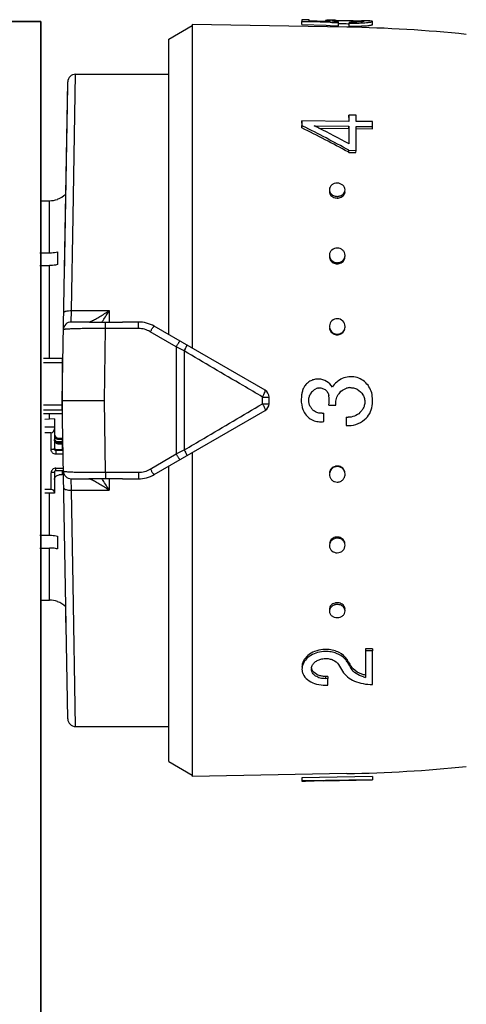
# Model space of a CAD drawing. Header units: millimetres. Extents: x 60394 to 199354, y 20895 to 166073.
# Tile 237 of 256: x 138455 to 138484, y 24418 to 24480. Entities that reach past the tile are written whole.
import ezdxf

# ---------------------------------------------------------------- set-up
doc = ezdxf.new("R2010")
doc.units = ezdxf.units.MM
doc.layers.add('UT_ZAŘÍZENÍ - OT', color=3, linetype='Continuous', lineweight=35)

msp = doc.modelspace()

# ---------------------------------------------------------------- linework, layer by layer
at = {"color": 0, "linetype": 'Continuous'}
for p, q in [((138466.4, 24479.986), (138466.4, 24459.341)), ((138476.268, 24479.813), (138466.4, 24479.986)), ((138473.401, 24479.987), (138473.404, 24480.186)), ((138473.401, 24479.987), (138474.95, 24479.933)), ((138473.404, 24480.291), (138473.404, 24480.186)), ((138473.854, 24480.283), (138473.404, 24480.291)), ((138473.404, 24480.186), (138473.852, 24480.171)), ((138473.852, 24480.171), (138473.92, 24480.168)), ((138473.854, 24480.215), (138473.854, 24480.283)), ((138474.913, 24480.181), (138473.854, 24480.215)), ((138473.92, 24480.168), (138475.211, 24480.123)), ((138474.904, 24480.235), (138474.903, 24480.182)), ((138475.216, 24480.172), (138474.913, 24480.181)), ((138474.95, 24479.933), (138475.208, 24479.924)), ((138475.067, 24480.176), (138475.067, 24480.191)), ((138475.211, 24480.123), (138475.298, 24480.12)), ((138475.298, 24480.12), (138475.728, 24480.104)), ((138475.504, 24480.177), (138475.505, 24480.241)), ((138475.724, 24479.905), (138475.728, 24480.104)), ((138475.726, 24480.044), (138475.757, 24480.044)), ((138475.728, 24480.104), (138475.728, 24480.157)), ((138476.337, 24480.037), (138476.412, 24480.036)), ((138476.338, 24480.237), (138476.46, 24480.235)), ((138476.41, 24479.876), (138476.414, 24480.075)), ((138476.414, 24480.138), (138476.414, 24480.075)), ((138477.252, 24480.224), (138477.24, 24480.224)), ((138477.251, 24480.164), (138477.252, 24480.21)), ((138477.267, 24480.223), (138477.252, 24480.224)), ((138477.9, 24479.977), (138477.903, 24480.177)), ((138464.9, 24479.046), (138466.4, 24479.912)), ((138475.208, 24479.924), (138475.724, 24479.905)), ((138464.9, 24460.207), (138464.9, 24479.046)), ((138458.8, 24467.748), (138458.954, 24476.812)), ((138458.954, 24476.812), (138464.9, 24476.812)), ((138458.1, 24456.012), (138458.454, 24476.321)), ((138458.238, 24463.946), (138458.45, 24476.071)), ((138473.401, 24473.699), (138473.404, 24473.846)), ((138473.404, 24473.846), (138473.404, 24473.534)), ((138476.404, 24473.807), (138473.404, 24473.846)), ((138476.4, 24474.062), (138476.404, 24474.213)), ((138476.404, 24474.213), (138476.404, 24473.807)), ((138476.854, 24474.207), (138476.404, 24474.213)), ((138476.854, 24473.801), (138476.854, 24474.207)), ((138477.903, 24473.788), (138476.854, 24473.801)), ((138477.903, 24473.477), (138477.903, 24473.788)), ((138473.401, 24473.39), (138473.404, 24473.534)), ((138473.404, 24473.534), (138473.459, 24473.506)), ((138474.189, 24473.524), (138476.404, 24473.496)), ((138474.245, 24473.496), (138474.189, 24473.524)), ((138474.483, 24473.376), (138476.4, 24473.352)), ((138476.4, 24473.352), (138476.404, 24473.496)), ((138476.4, 24473.352), (138476.4, 24472.494)), ((138476.404, 24473.496), (138476.404, 24472.377)), ((138476.85, 24473.346), (138477.9, 24473.333)), ((138476.854, 24471.958), (138476.854, 24473.49)), ((138476.854, 24473.49), (138477.903, 24473.477)), ((138477.9, 24473.333), (138477.903, 24473.477)), ((138476.348, 24471.86), (138476.4, 24471.832)), ((138476.4, 24471.832), (138476.404, 24471.963)), ((138476.4, 24471.832), (138476.85, 24471.827)), ((138476.404, 24471.963), (138476.854, 24471.958)), ((138476.85, 24471.827), (138476.854, 24471.958)), ((138456.73, 24468.749), (138457.3, 24468.749)), ((138457.3, 24465.425), (138457.3, 24468.749)), ((138457.8, 24468.848), (138457.8, 24468.835)), ((138458.697, 24461.737), (138458.8, 24467.748)), ((138456.682, 24465.425), (138457.3, 24465.425)), ((138457.8, 24465.486), (138457.8, 24464.672)), ((138456.675, 24464.612), (138457.3, 24464.612)), ((138457.3, 24458.686), (138457.3, 24464.612)), ((138458.679, 24461.012), (138458.697, 24461.737)), ((138458.697, 24461.737), (138461.1, 24461.737)), ((138461.1, 24461.737), (138461.1, 24461.003)), ((138459.836, 24461.012), (138458.679, 24461.012)), ((138460.8, 24456.012), (138460.872, 24460.597)), ((138460.872, 24460.597), (138460.872, 24461.004)), ((138462.97, 24460.597), (138460.872, 24460.597)), ((138462.97, 24461.012), (138461.943, 24461.012)), ((138462.97, 24460.597), (138462.97, 24461.012)), ((138471.05, 24456.656), (138463.97, 24460.744)), ((138465.366, 24459.424), (138463.72, 24460.392)), ((138465.366, 24459.424), (138465.366, 24452.6)), ((138458.1, 24458.686), (138456.9, 24458.686)), ((138458.1, 24458.686), (138458.1, 24455.164)), ((138465.887, 24459.168), (138465.887, 24452.856)), ((138458.1, 24458.402), (138456.9, 24458.402)), ((138470.887, 24455.796), (138470.887, 24456.227)), ((138471.3, 24455.8), (138471.3, 24456.223)), ((138458.1, 24455.706), (138456.9, 24455.706)), ((138458.454, 24435.703), (138458.1, 24456.012)), ((138458.1, 24456.012), (138460.8, 24456.012)), ((138460.872, 24451.427), (138460.8, 24456.012)), ((138475.114, 24455.709), (138475.564, 24455.709)), ((138458.1, 24455.391), (138456.9, 24455.391)), ((138458.1, 24455.164), (138456.9, 24455.164)), ((138457.6, 24454.837), (138457, 24454.804)), ((138457.3, 24454.821), (138457.3, 24455.164)), ((138457.6, 24454.837), (138457.6, 24452.914)), ((138463.97, 24451.28), (138471.05, 24455.367)), ((138474.794, 24454.668), (138474.794, 24455.203)), ((138476.224, 24454.94), (138476.224, 24454.406)), ((138457.6, 24454.306), (138457, 24454.306)), ((138457.4, 24453.954), (138457, 24453.954)), ((138457.4, 24452.875), (138457.4, 24453.954)), ((138457.9, 24453.608), (138457.9, 24453.51)), ((138457.9, 24453.608), (138458.1, 24453.608)), ((138458.1, 24453.608), (138458.1, 24453.363)), ((138458.146, 24453.397), (138458.14, 24453.72)), ((138458.146, 24453.363), (138457.737, 24453.363)), ((138458.1, 24453.51), (138457.9, 24453.51)), ((138457.9, 24453.315), (138457.9, 24453.218)), ((138457.9, 24453.315), (138458.1, 24453.315)), ((138458.1, 24453.218), (138457.9, 24453.218)), ((138458.098, 24453.394), (138458.146, 24453.397)), ((138458.1, 24453.315), (138458.1, 24452.874)), ((138458.1, 24453.168), (138458.15, 24453.168)), ((138458.1, 24452.972), (138458.153, 24452.972)), ((138457.7, 24452.874), (138457.7, 24452.581)), ((138457.7, 24452.874), (138458.1, 24452.874)), ((138458.156, 24452.816), (138457.7, 24452.816)), ((138458.16, 24452.581), (138457.7, 24452.581)), ((138463.72, 24451.631), (138465.366, 24452.6)), ((138466.4, 24452.683), (138466.4, 24432.038)), ((138457.7, 24451.537), (138457.7, 24451.698)), ((138457.7, 24451.698), (138458.175, 24451.698)), ((138464.9, 24432.978), (138464.9, 24451.817)), ((138457.4, 24450.325), (138457.4, 24451.404)), ((138457.6, 24451.443), (138457.6, 24450.089)), ((138457.7, 24451.537), (138458.178, 24451.537)), ((138458.1, 24451.256), (138457.9, 24451.256)), ((138458.1, 24451.537), (138458.1, 24451.256)), ((138460.872, 24451.427), (138462.97, 24451.427)), ((138460.872, 24451.427), (138460.872, 24451.019)), ((138462.97, 24451.427), (138462.97, 24451.012)), ((138458.679, 24451.012), (138459.836, 24451.012)), ((138458.697, 24450.287), (138458.679, 24451.012)), ((138461.1, 24451.021), (138461.1, 24450.287)), ((138461.943, 24451.012), (138462.97, 24451.012)), ((138457.4, 24450.325), (138457, 24450.325)), ((138457.6, 24450.089), (138457, 24450.089)), ((138457.3, 24447.412), (138457.3, 24450.089)), ((138458.697, 24450.287), (138461.1, 24450.287)), ((138458.8, 24444.276), (138458.697, 24450.287)), ((138456.675, 24447.412), (138457.3, 24447.412)), ((138457.8, 24447.351), (138457.8, 24446.538)), ((138456.682, 24446.599), (138457.3, 24446.599)), ((138457.3, 24443.275), (138457.3, 24446.599)), ((138458.954, 24435.212), (138458.8, 24444.276)), ((138456.73, 24443.275), (138457.3, 24443.275)), ((138457.8, 24443.189), (138457.8, 24443.176)), ((138458.355, 24441.397), (138458.34, 24442.259)), ((138477.9, 24440.171), (138477.45, 24440.166)), ((138477.45, 24440.166), (138477.453, 24440.034)), ((138477.903, 24440.04), (138477.453, 24440.034)), ((138477.453, 24440.034), (138477.453, 24438.346)), ((138477.9, 24440.171), (138477.903, 24440.04)), ((138477.903, 24437.897), (138477.903, 24440.04)), ((138476.278, 24439.482), (138476.281, 24439.344)), ((138476.306, 24439.435), (138476.278, 24439.482)), ((138476.423, 24439.106), (138476.395, 24439.154)), ((138476.533, 24439.059), (138476.537, 24438.918)), ((138475.05, 24438.414), (138474.9, 24438.412)), ((138474.9, 24438.412), (138474.904, 24438.266)), ((138475.054, 24438.268), (138474.904, 24438.266)), ((138474.904, 24437.858), (138475.054, 24437.86)), ((138475.05, 24438.414), (138475.054, 24438.268)), ((138475.054, 24437.86), (138475.054, 24438.268)), ((138458.954, 24435.212), (138464.9, 24435.212)), ((138464.9, 24432.978), (138466.4, 24432.112)), ((138476.268, 24432.21), (138466.4, 24432.038)), ((138477.9, 24432.026), (138473.401, 24431.947)), ((138473.401, 24431.947), (138473.404, 24431.748)), ((138473.401, 24431.937), (138473.404, 24431.737)), ((138477.903, 24431.826), (138473.404, 24431.748)), ((138473.404, 24431.748), (138473.404, 24431.737)), ((138474.754, 24431.756), (138474.191, 24431.746)), ((138474.754, 24431.76), (138477.903, 24431.814)), ((138474.754, 24431.756), (138474.754, 24431.76)), ((138477.9, 24432.026), (138477.903, 24431.826)), ((138477.903, 24431.814), (138477.903, 24431.826))]:
    msp.add_line(p, q, dxfattribs=at)
for centre, radius, start, end in [((138475.179, 24467.031), 13.227, 89.44109, 89.86889), ((138475.079, 24457.235), 23.023, 89.16114, 89.43014), ((138474.794, 24438.134), 42.126, 88.99668, 89.15368), ((138475.655, 24474.963), 5.28, 90.80201, 91.62553), ((138476.091, 24485.523), 5.379, 264.4209, 265.22986), ((138476.177, 24486.565), 6.424, 265.23782, 265.99348), ((138476.588, 24490.166), 10.03, 269.00618, 269.62329), ((138476.631, 24492.617), 12.544, 269.00858, 269.7243), ((138476.712, 24489.907), 9.833, 272.60404, 273.36824), ((138477.051, 24477.659), 2.559, 85.77165, 86.54128), ((138477.107, 24478.428), 1.789, 85.3674, 85.74663), ((138476.636, 24444.489), 35.74, 88.78449, 88.98762), ((138476.785, 24488.653), 8.577, 273.37423, 274.17442), ((138474.697, 24389.827), 90, 84.13647, 89), ((138476.711, 24489.775), 9.899, 272.58441, 273.34327), ((138476.784, 24488.504), 8.626, 273.34927, 274.14414), ((138458.954, 24476.312), 0.5, 89.99995, 178.99727), ((138426.379, 24379.195), 105.279, 61.6647, 63.47201), ((138426.115, 24379.572), 105.191, 61.44046, 63.25103), ((138429.483, 24384.596), 99.533, 63.12099, 63.27442), ((138426.571, 24378.909), 105.923, 61.93543, 63.10673), ((138475.48, 24469.341), 0.33, 178.19656, 179.9988), ((138475.811, 24469.332), 0.34, 350.77007, 358.16143), ((138457.298, 24470.258), 1.509, 270.07058, 289.41996), ((138457.3, 24470.262), 1.5, 289.47122, 313.35083), ((138475.656, 24469.499), 0.582, 256.38385, 269.38767), ((138475.66, 24469.601), 0.577, 256.34526, 269.38585), ((138475.655, 24469.489), 0.572, 269.48444, 276.21503), ((138475.659, 24469.591), 0.567, 269.48461, 276.23097), ((138475.654, 24469.499), 0.583, 276.20438, 282.56154), ((138475.658, 24469.602), 0.578, 276.22081, 282.59954), ((138475.567, 24465.192), 0.417, 180.04404, 188.31485), ((138475.739, 24465.261), 0.415, 357.37319, 359.99637), ((138475.653, 24465.242), 0.519, 269.66461, 277.08605), ((138475.657, 24465.311), 0.515, 269.66483, 277.10359), ((138475.652, 24465.257), 0.533, 277.07982, 284.05154), ((138475.655, 24465.325), 0.529, 277.09797, 284.09301), ((138440.317, 24474.259), 24.264, 327.18528, 328.93017), ((138444.274, 24471.714), 19.559, 326.80865, 327.16862), ((138458.679, 24460.512), 0.5, 90.00005, 179.0027), ((138462.97, 24459.012), 2, 60, 90), ((138462.969, 24459.118), 1.479, 59.48742, 89.9707), ((138475.683, 24460.727), 0.471, 354.81541, 359.98513), ((138475.651, 24460.689), 0.492, 269.85712, 277.68641), ((138475.655, 24460.72), 0.488, 269.85737, 277.70488), ((138475.649, 24460.706), 0.509, 277.6834, 285.011), ((138475.653, 24460.737), 0.505, 277.70254, 285.05443), ((138357.804, 24240.051), 244.324, 63.74449, 63.88063), ((138458.199, 24457.856), 0.0994, 180.01969, 226.40783), ((138458.2, 24457.868), 0.301, 250.55744, 255.99011), ((138474.443, 24456.32), 1.054, 158.33184, 164.78857), ((138474.46, 24456.313), 1.073, 152.15714, 158.3337), ((138474.464, 24456.311), 1.078, 145.97035, 152.15939), ((138474.543, 24456.241), 0.569, 108.74479, 116.15952), ((138474.545, 24456.234), 0.576, 101.60275, 108.74682), ((138476.517, 24455.9), 0.927, 100.78373, 106.92072), ((138476.507, 24455.949), 0.878, 93.89514, 100.73786), ((138458.2, 24456.24), 0.3, 107.64647, 109.44599), ((138470.8, 24456.223), 0.5, 0, 60), ((138475.355, 24456.073), 1.999, 164.80798, 168.16539), ((138474.661, 24456.01), 0.828, 140.87074, 150.30871), ((138474.667, 24456.005), 0.836, 130.17155, 140.86954), ((138472.817, 24456.012), 2.316, 352.48051, 7.18318), ((138476.526, 24455.858), 0.97, 138.95573, 147.53873), ((138476.521, 24455.862), 0.963, 129.98808, 138.92429), ((138475.242, 24456.012), 2.661, 352.61699, 5.79637), ((138470.8, 24455.8), 0.5, 300, 0), ((138474.563, 24455.849), 1.181, 194.6023, 200.52709), ((138474.672, 24456.02), 0.841, 211.88911, 219.07605), ((138474.664, 24456.013), 0.831, 219.0533, 232.02888), ((138474.609, 24455.867), 1.23, 200.54074, 209.44738), ((138474.623, 24455.874), 1.247, 209.4292, 211.63674), ((138474.652, 24455.975), 0.785, 273.22437, 280.43844), ((138476.342, 24456.038), 1.104, 263.8642, 270.12595), ((138476.342, 24456.055), 1.119, 312.77559, 319.01429), ((138476.513, 24455.906), 0.893, 319.04698, 325.88598), ((138476.341, 24456.046), 1.644, 265.8993, 310.20577), ((138457.89, 24453.805), 0.29, 180.04441, 214.05404), ((138357.804, 24671.973), 244.324, 296.11937, 296.25551), ((138475.654, 24451.316), 0.51, 98.02694, 105.33939), ((138475.658, 24451.285), 0.507, 98.04608, 105.38273), ((138475.652, 24451.334), 0.493, 90.20682, 98.03026), ((138475.655, 24451.303), 0.489, 90.20709, 98.04874), ((138457.688, 24451.443), 0.0882, 171.33922, 179.96309), ((138458.679, 24451.512), 0.5, 181, 270), ((138462.969, 24452.905), 1.479, 270.02931, 300.51257), ((138462.97, 24453.012), 2, 270, 300), ((138475.634, 24451.294), 0.481, 185.08469, 187.79003), ((138443.931, 24440.087), 19.968, 32.83509, 33.1877), ((138440.395, 24437.814), 24.171, 31.0665, 32.81806), ((138475.656, 24446.763), 0.537, 97.79544, 104.73665), ((138475.654, 24446.78), 0.52, 90.39229, 97.80224), ((138475.66, 24446.695), 0.533, 97.81357, 104.77792), ((138475.657, 24446.712), 0.516, 90.39253, 97.81976), ((138457.298, 24441.765), 1.509, 70.58004, 89.92942), ((138457.3, 24441.762), 1.5, 46.64917, 70.52878), ((138475.658, 24442.519), 0.588, 97.26681, 103.58577), ((138475.661, 24442.416), 0.584, 97.28322, 103.6235), ((138475.656, 24442.533), 0.574, 90.56165, 97.27806), ((138475.659, 24442.431), 0.569, 90.56184, 97.29397), ((138475.656, 24442.544), 0.563, 89.57233, 90.53635), ((138475.658, 24442.426), 0.574, 77.3795, 90.47236), ((138475.655, 24442.528), 0.579, 77.42334, 89.52385), ((138475.48, 24442.682), 0.33, 180.0012, 181.80344), ((138475.811, 24442.692), 0.34, 1.83857, 9.22993), ((138474.923, 24438.156), 1.981, 90.6662, 95.25488), ((138474.923, 24438.188), 1.949, 86.31776, 90.65223), ((138514.208, 24462.127), 44.808, 210.82705, 211.4577), ((138475.318, 24438.757), 1.129, 37.30427, 43.3274), ((138475.413, 24438.83), 1.009, 30.66525, 37.31087), ((138516.676, 24463.231), 46.929, 210.59685, 210.86768), ((138515.827, 24463.063), 46.046, 210.8741, 211.14789), ((138514.475, 24462.246), 44.466, 211.14786, 211.42912), ((138474.462, 24438.888), 0.458, 173.03308, 181.39547), ((138514.953, 24462.2), 44.921, 210.9365, 211.21663), ((138477.323, 24439.544), 0.927, 211.49104, 218.28511), ((138477.402, 24439.606), 1.027, 218.28539, 224.50117), ((138477.838, 24440.216), 1.908, 254.23814, 258.37107), ((138458.954, 24435.712), 0.5, 181, 270), ((138474.697, 24522.197), 90, 271, 275.86353)]:
    msp.add_arc(centre, radius, start, end, dxfattribs=at)
for centre, major_axis, ratio, start_param, end_param in [((138457.4, 24454.189), (0, -0.235), 0.85043, 0, 1.570796), ((138457.4, 24450.168), (-0.2, 0), 0.785695, 3.141593, 4.712389)]:
    msp.add_ellipse(centre, major_axis=major_axis, ratio=ratio, start_param=start_param, end_param=end_param, dxfattribs=at)
for points, knots in [([(138474.954, 24480.249), (138474.941, 24480.248), (138474.925, 24480.246), (138474.908, 24480.241), (138474.904, 24480.237), (138474.904, 24480.235)], [0, 0, 0, 0, 0.708486, 0.898996, 1, 1, 1, 1]), ([(138474.904, 24480.235), (138474.904, 24480.23), (138474.922, 24480.222), (138474.95, 24480.213), (138475.003, 24480.202), (138475.043, 24480.195), (138475.067, 24480.191)], [0, 0, 0, 0, 0.080473, 0.272652, 0.58028, 1, 1, 1, 1]), ([(138475.053, 24480.256), (138475.043, 24480.256), (138475.01, 24480.254), (138474.977, 24480.252), (138474.954, 24480.249)], [0, 0, 0, 0, 0.312325, 1, 1, 1, 1]), ([(138475.21, 24480.258), (138475.195, 24480.258), (138475.143, 24480.258), (138475.091, 24480.257), (138475.053, 24480.256)], [0, 0, 0, 0, 0.28218, 1, 1, 1, 1]), ([(138475.067, 24480.191), (138475.078, 24480.19), (138475.127, 24480.182), (138475.177, 24480.176), (138475.216, 24480.172)], [0, 0, 0, 0, 0.219199, 1, 1, 1, 1]), ([(138475.568, 24480.17), (138475.53, 24480.174), (138475.464, 24480.181), (138475.388, 24480.192), (138475.343, 24480.201), (138475.321, 24480.207), (138475.308, 24480.212), (138475.301, 24480.217), (138475.302, 24480.219)], [0, 0, 0, 0, 0.416564, 0.727805, 0.840468, 0.923103, 0.975235, 1, 1, 1, 1]), ([(138475.302, 24480.219), (138475.302, 24480.222), (138475.312, 24480.227), (138475.319, 24480.228), (138475.325, 24480.229)], [0, 0, 0, 0, 0.306489, 1, 1, 1, 1]), ([(138475.325, 24480.229), (138475.33, 24480.23), (138475.352, 24480.233), (138475.375, 24480.235), (138475.394, 24480.236)], [0, 0, 0, 0, 0.191517, 1, 1, 1, 1]), ([(138475.394, 24480.236), (138475.402, 24480.237), (138475.439, 24480.239), (138475.476, 24480.24), (138475.505, 24480.241)], [0, 0, 0, 0, 0.216654, 1, 1, 1, 1]), ([(138475.581, 24480.242), (138475.594, 24480.243), (138475.654, 24480.243), (138475.713, 24480.243), (138475.759, 24480.243)], [0, 0, 0, 0, 0.229978, 1, 1, 1, 1]), ([(138475.757, 24480.044), (138475.801, 24480.043), (138475.995, 24480.043), (138476.188, 24480.04), (138476.337, 24480.037)], [0, 0, 0, 0, 0.228577, 1, 1, 1, 1]), ([(138475.759, 24480.243), (138475.803, 24480.243), (138475.996, 24480.243), (138476.189, 24480.24), (138476.338, 24480.237)], [0, 0, 0, 0, 0.228486, 1, 1, 1, 1]), ([(138476.46, 24480.235), (138476.599, 24480.233), (138476.848, 24480.227), (138477.096, 24480.22), (138477.205, 24480.214)], [0, 0, 0, 0, 0.5608, 1, 1, 1, 1]), ([(138477.162, 24480.155), (138477.119, 24480.152), (138476.906, 24480.138), (138476.692, 24480.135), (138476.522, 24480.136)], [0, 0, 0, 0, 0.202928, 1, 1, 1, 1]), ([(138476.57, 24480.073), (138476.622, 24480.073), (138476.818, 24480.073), (138477.014, 24480.078), (138477.159, 24480.084)], [0, 0, 0, 0, 0.261385, 1, 1, 1, 1]), ([(138477.361, 24480.189), (138477.361, 24480.188), (138477.356, 24480.184), (138477.339, 24480.178), (138477.302, 24480.17), (138477.24, 24480.162), (138477.191, 24480.158), (138477.162, 24480.155)], [0, 0, 0, 0, 0.026104, 0.078509, 0.271488, 0.580502, 1, 1, 1, 1]), ([(138477.252, 24480.21), (138477.266, 24480.209), (138477.292, 24480.207), (138477.326, 24480.202), (138477.347, 24480.198), (138477.359, 24480.194), (138477.361, 24480.191)], [0, 0, 0, 0, 0.402142, 0.703286, 0.901798, 1, 1, 1, 1]), ([(138477.361, 24480.191), (138477.361, 24480.191), (138477.361, 24480.19), (138477.361, 24480.19), (138477.361, 24480.189)], [0, 0, 0, 0, 0.519614, 1, 1, 1, 1]), ([(138477.823, 24480.202), (138477.767, 24480.209), (138477.624, 24480.215), (138477.481, 24480.219), (138477.394, 24480.221)], [0, 0, 0, 0, 0.393124, 1, 1, 1, 1]), ([(138477.408, 24479.9), (138477.477, 24479.905), (138477.575, 24479.914), (138477.696, 24479.928), (138477.767, 24479.938), (138477.822, 24479.947), (138477.863, 24479.957), (138477.887, 24479.965), (138477.9, 24479.973), (138477.9, 24479.977)], [0, 0, 0, 0, 0.416026, 0.586157, 0.728535, 0.841423, 0.923955, 0.976034, 1, 1, 1, 1]), ([(138477.409, 24480.099), (138477.479, 24480.104), (138477.577, 24480.113), (138477.699, 24480.127), (138477.77, 24480.137), (138477.825, 24480.147), (138477.867, 24480.157), (138477.89, 24480.164), (138477.903, 24480.173), (138477.903, 24480.177)], [0, 0, 0, 0, 0.415889, 0.585993, 0.728367, 0.841268, 0.923827, 0.975949, 1, 1, 1, 1]), ([(138477.883, 24480.19), (138477.88, 24480.191), (138477.86, 24480.197), (138477.84, 24480.2), (138477.823, 24480.202)], [0, 0, 0, 0, 0.194984, 1, 1, 1, 1]), ([(138477.903, 24480.177), (138477.903, 24480.18), (138477.896, 24480.186), (138477.889, 24480.189), (138477.883, 24480.19)], [0, 0, 0, 0, 0.34526, 1, 1, 1, 1]), ([(138476.41, 24479.876), (138476.475, 24479.875), (138476.724, 24479.873), (138476.973, 24479.877), (138477.157, 24479.886)], [0, 0, 0, 0, 0.261104, 1, 1, 1, 1]), ([(138475.15, 24469.341), (138475.15, 24469.249), (138475.236, 24469.053), (138475.42, 24468.957), (138475.519, 24468.933)], [0, 0, 0, 0, 0.47302, 1, 1, 1, 1]), ([(138475.154, 24469.463), (138475.152, 24469.415), (138475.171, 24469.316), (138475.224, 24469.231), (138475.258, 24469.194)], [0, 0, 0, 0, 0.488775, 1, 1, 1, 1]), ([(138475.654, 24469.865), (138475.59, 24469.865), (138475.465, 24469.846), (138475.301, 24469.762), (138475.187, 24469.628), (138475.156, 24469.517), (138475.154, 24469.463)], [0, 0, 0, 0, 0.270385, 0.528616, 0.769944, 1, 1, 1, 1]), ([(138476.153, 24469.432), (138476.155, 24469.488), (138476.129, 24469.604), (138476.016, 24469.748), (138475.849, 24469.841), (138475.719, 24469.864), (138475.654, 24469.865)], [0, 0, 0, 0, 0.229393, 0.470966, 0.729703, 1, 1, 1, 1]), ([(138475.781, 24468.931), (138475.871, 24468.951), (138476.039, 24469.03), (138476.132, 24469.195), (138476.146, 24469.278)], [0, 0, 0, 0, 0.524629, 1, 1, 1, 1]), ([(138476.05, 24469.186), (138476.081, 24469.22), (138476.131, 24469.297), (138476.152, 24469.388), (138476.153, 24469.432)], [0, 0, 0, 0, 0.509651, 1, 1, 1, 1]), ([(138475.258, 24469.194), (138475.274, 24469.175), (138475.35, 24469.104), (138475.448, 24469.059), (138475.524, 24469.04)], [0, 0, 0, 0, 0.24218, 1, 1, 1, 1]), ([(138475.784, 24469.038), (138475.81, 24469.044), (138475.908, 24469.073), (138475.999, 24469.13), (138476.05, 24469.186)], [0, 0, 0, 0, 0.260211, 1, 1, 1, 1]), ([(138475.654, 24465.729), (138475.531, 24465.73), (138475.337, 24465.663), (138475.188, 24465.465), (138475.157, 24465.346), (138475.154, 24465.287)], [0, 0, 0, 0, 0.507384, 0.755665, 1, 1, 1, 1]), ([(138476.154, 24465.261), (138476.154, 24465.322), (138476.126, 24465.446), (138476.015, 24465.602), (138475.848, 24465.704), (138475.719, 24465.729), (138475.654, 24465.729)], [0, 0, 0, 0, 0.241806, 0.488407, 0.741812, 1, 1, 1, 1]), ([(138457.3, 24465.425), (138457.342, 24465.425), (138457.51, 24465.43), (138457.678, 24465.455), (138457.8, 24465.486)], [0, 0, 0, 0, 0.252472, 1, 1, 1, 1]), ([(138475.154, 24465.287), (138475.152, 24465.236), (138475.162, 24465.168), (138475.186, 24465.104), (138475.192, 24465.089)], [0, 0, 0, 0, 0.747031, 1, 1, 1, 1]), ([(138475.155, 24465.132), (138475.168, 24465.041), (138475.255, 24464.862), (138475.428, 24464.765), (138475.519, 24464.741)], [0, 0, 0, 0, 0.489899, 1, 1, 1, 1]), ([(138475.192, 24465.089), (138475.222, 24465.022), (138475.314, 24464.9), (138475.451, 24464.832), (138475.524, 24464.813)], [0, 0, 0, 0, 0.492845, 1, 1, 1, 1]), ([(138475.781, 24464.739), (138475.873, 24464.762), (138476.045, 24464.857), (138476.133, 24465.035), (138476.146, 24465.125)], [0, 0, 0, 0, 0.510101, 1, 1, 1, 1]), ([(138475.784, 24464.812), (138475.846, 24464.827), (138475.964, 24464.88), (138476.054, 24464.975), (138476.086, 24465.028)], [0, 0, 0, 0, 0.506643, 1, 1, 1, 1]), ([(138476.086, 24465.028), (138476.096, 24465.044), (138476.132, 24465.111), (138476.151, 24465.186), (138476.153, 24465.242)], [0, 0, 0, 0, 0.253103, 1, 1, 1, 1]), ([(138457.8, 24464.672), (138457.76, 24464.662), (138457.595, 24464.627), (138457.426, 24464.612), (138457.3, 24464.612)], [0, 0, 0, 0, 0.247091, 1, 1, 1, 1]), ([(138458.198, 24461.608), (138458.198, 24461.617), (138458.207, 24461.64), (138458.24, 24461.663), (138458.286, 24461.685), (138458.376, 24461.713), (138458.515, 24461.733), (138458.634, 24461.738), (138458.697, 24461.737)], [0, 0, 0, 0, 0.054454, 0.124226, 0.220024, 0.341181, 0.645763, 1, 1, 1, 1]), ([(138459.979, 24461.076), (138460.063, 24461.116), (138460.24, 24461.209), (138460.616, 24461.425), (138460.905, 24461.607), (138461.1, 24461.737)], [0, 0, 0, 0, 0.213248, 0.460801, 1, 1, 1, 1]), ([(138475.654, 24461.223), (138475.533, 24461.223), (138475.283, 24461.132), (138475.166, 24460.891), (138475.156, 24460.772)], [0, 0, 0, 0, 0.501804, 1, 1, 1, 1]), ([(138476.154, 24460.727), (138476.154, 24460.853), (138476.046, 24461.117), (138475.781, 24461.222), (138475.654, 24461.223)], [0, 0, 0, 0, 0.49811, 1, 1, 1, 1]), ([(138460.872, 24460.597), (138460.696, 24460.598), (138460.351, 24460.598), (138459.851, 24460.595), (138459.39, 24460.589), (138459.039, 24460.582), (138458.792, 24460.574), (138458.636, 24460.568), (138458.501, 24460.562), (138458.39, 24460.555), (138458.301, 24460.547), (138458.238, 24460.54), (138458.2, 24460.533), (138458.183, 24460.527), (138458.179, 24460.522), (138458.179, 24460.521)], [0, 0, 0, 0, 0.195605, 0.383531, 0.55643, 0.707585, 0.773165, 0.831259, 0.881323, 0.92293, 0.955723, 0.979458, 0.994025, 0.997954, 1, 1, 1, 1]), ([(138459.81, 24461.012), (138459.818, 24461.012), (138459.839, 24461.017), (138459.858, 24461.023), (138459.87, 24461.028)], [0, 0, 0, 0, 0.393757, 1, 1, 1, 1]), ([(138459.836, 24461.012), (138459.916, 24461.012), (138460.261, 24461.011), (138460.607, 24461.007), (138460.872, 24461.004)], [0, 0, 0, 0, 0.230893, 1, 1, 1, 1]), ([(138459.87, 24461.028), (138459.872, 24461.029), (138459.882, 24461.033), (138459.893, 24461.037), (138459.901, 24461.04)], [0, 0, 0, 0, 0.235586, 1, 1, 1, 1]), ([(138459.901, 24461.04), (138459.907, 24461.043), (138459.933, 24461.054), (138459.959, 24461.066), (138459.979, 24461.076)], [0, 0, 0, 0, 0.229765, 1, 1, 1, 1]), ([(138460.872, 24461.004), (138461.052, 24461.002), (138461.409, 24461.003), (138461.765, 24461.012), (138461.943, 24461.012)], [0, 0, 0, 0, 0.502804, 1, 1, 1, 1]), ([(138463.72, 24460.392), (138463.74, 24460.412), (138463.772, 24460.46), (138463.805, 24460.534), (138463.845, 24460.597), (138463.883, 24460.648), (138463.914, 24460.69), (138463.939, 24460.721), (138463.954, 24460.737), (138463.967, 24460.746), (138463.97, 24460.744)], [0, 0, 0, 0, 0.198142, 0.388892, 0.560134, 0.707991, 0.828678, 0.918542, 0.975091, 1, 1, 1, 1]), ([(138475.155, 24460.628), (138475.168, 24460.533), (138475.252, 24460.346), (138475.427, 24460.241), (138475.519, 24460.215)], [0, 0, 0, 0, 0.498032, 1, 1, 1, 1]), ([(138475.171, 24460.601), (138475.194, 24460.519), (138475.283, 24460.362), (138475.441, 24460.273), (138475.524, 24460.25)], [0, 0, 0, 0, 0.49918, 1, 1, 1, 1]), ([(138475.781, 24460.214), (138475.864, 24460.237), (138476.021, 24460.323), (138476.11, 24460.479), (138476.133, 24460.561)], [0, 0, 0, 0, 0.50198, 1, 1, 1, 1]), ([(138475.784, 24460.249), (138475.857, 24460.269), (138475.995, 24460.34), (138476.086, 24460.468), (138476.115, 24460.537)], [0, 0, 0, 0, 0.50114, 1, 1, 1, 1]), ([(138465.366, 24459.424), (138465.395, 24459.474), (138465.439, 24459.545), (138465.495, 24459.635), (138465.531, 24459.69), (138465.562, 24459.735), (138465.586, 24459.767), (138465.602, 24459.785), (138465.611, 24459.793), (138465.615, 24459.794), (138465.616, 24459.793)], [0, 0, 0, 0, 0.387648, 0.559336, 0.708365, 0.829964, 0.920373, 0.976704, 0.992026, 1, 1, 1, 1]), ([(138465.887, 24459.168), (138465.913, 24459.214), (138465.949, 24459.283), (138465.993, 24459.37), (138466.018, 24459.425), (138466.037, 24459.47), (138466.049, 24459.505), (138466.054, 24459.527), (138466.053, 24459.541), (138466.05, 24459.543)], [0, 0, 0, 0, 0.389691, 0.560136, 0.707341, 0.827183, 0.916538, 0.973346, 1, 1, 1, 1]), ([(138470.887, 24456.227), (138470.471, 24456.472), (138468.805, 24457.452), (138467.138, 24458.432), (138465.887, 24459.168)], [0, 0, 0, 0, 0.249365, 1, 1, 1, 1]), ([(138475.344, 24456.85), (138475.256, 24457.002), (138475, 24457.265), (138474.561, 24457.394), (138474.209, 24457.362), (138473.959, 24457.272), (138473.738, 24457.122), (138473.62, 24456.987), (138473.571, 24456.914)], [0, 0, 0, 0, 0.249691, 0.498274, 0.623384, 0.748679, 0.874168, 1, 1, 1, 1]), ([(138477.89, 24456.281), (138477.875, 24456.423), (138477.8, 24456.705), (138477.494, 24457.193), (138476.843, 24457.585), (138476.087, 24457.51), (138475.603, 24457.197), (138475.416, 24456.973), (138475.344, 24456.85)], [0, 0, 0, 0, 0.125806, 0.251598, 0.500158, 0.748611, 0.874302, 1, 1, 1, 1]), ([(138474.429, 24456.798), (138474.506, 24456.814), (138474.668, 24456.814), (138474.889, 24456.714), (138475.053, 24456.535), (138475.106, 24456.38), (138475.116, 24456.301)], [0, 0, 0, 0, 0.248903, 0.498305, 0.748695, 1, 1, 1, 1]), ([(138476.448, 24456.825), (138476.531, 24456.83), (138476.701, 24456.818), (138477.018, 24456.702), (138477.273, 24456.453), (138477.396, 24456.136), (138477.422, 24455.881), (138477.375, 24455.629), (138477.3, 24455.475), (138477.252, 24455.405)], [0, 0, 0, 0, 0.124702, 0.249421, 0.497433, 0.62303, 0.748788, 0.874419, 1, 1, 1, 1]), ([(138470.887, 24456.227), (138470.915, 24456.279), (138470.966, 24456.374), (138471.024, 24456.502), (138471.053, 24456.591), (138471.06, 24456.637), (138471.054, 24456.654), (138471.05, 24456.656)], [0, 0, 0, 0, 0.377895, 0.69297, 0.905251, 0.965919, 1, 1, 1, 1]), ([(138470.887, 24456.227), (138470.915, 24456.227), (138470.969, 24456.227), (138471.047, 24456.227), (138471.118, 24456.226), (138471.179, 24456.226), (138471.223, 24456.225), (138471.252, 24456.225), (138471.269, 24456.225), (138471.281, 24456.224), (138471.292, 24456.224), (138471.296, 24456.223), (138471.3, 24456.224), (138471.3, 24456.223)], [0, 0, 0, 0, 0.203374, 0.394866, 0.56769, 0.716771, 0.837685, 0.88646, 0.926896, 0.958626, 0.981467, 0.99529, 1, 1, 1, 1]), ([(138473.398, 24456.483), (138473.382, 24456.406), (138473.335, 24456.097), (138473.361, 24455.778), (138473.42, 24455.551)], [0, 0, 0, 0, 0.250786, 1, 1, 1, 1]), ([(138473.958, 24455.576), (138473.919, 24455.638), (138473.858, 24455.775), (138473.825, 24455.996), (138473.85, 24456.218), (138473.905, 24456.357), (138473.942, 24456.421)], [0, 0, 0, 0, 0.249892, 0.499949, 0.75024, 1, 1, 1, 1]), ([(138475.564, 24455.709), (138475.547, 24455.824), (138475.557, 24456.061), (138475.646, 24456.281), (138475.708, 24456.379)], [0, 0, 0, 0, 0.500135, 1, 1, 1, 1]), ([(138465.887, 24452.856), (138466.305, 24453.102), (138467.971, 24454.081), (138469.638, 24455.062), (138470.887, 24455.796)], [0, 0, 0, 0, 0.250578, 1, 1, 1, 1]), ([(138470.887, 24455.796), (138470.915, 24455.796), (138470.969, 24455.797), (138471.047, 24455.797), (138471.118, 24455.797), (138471.179, 24455.798), (138471.223, 24455.798), (138471.252, 24455.799), (138471.269, 24455.799), (138471.281, 24455.8), (138471.292, 24455.799), (138471.296, 24455.801), (138471.3, 24455.8), (138471.3, 24455.8)], [0, 0, 0, 0, 0.203374, 0.394866, 0.56769, 0.716771, 0.837685, 0.88646, 0.926896, 0.958626, 0.981467, 0.99529, 1, 1, 1, 1]), ([(138470.887, 24455.796), (138470.915, 24455.745), (138470.966, 24455.649), (138471.024, 24455.521), (138471.053, 24455.433), (138471.06, 24455.386), (138471.054, 24455.37), (138471.05, 24455.367)], [0, 0, 0, 0, 0.377895, 0.69297, 0.905251, 0.965919, 1, 1, 1, 1]), ([(138477.402, 24454.79), (138477.532, 24454.9), (138477.751, 24455.171), (138477.859, 24455.501), (138477.881, 24455.67)], [0, 0, 0, 0, 0.49938, 1, 1, 1, 1]), ([(138473.562, 24455.22), (138473.624, 24455.119), (138473.779, 24454.933), (138474.084, 24454.736), (138474.434, 24454.64), (138474.677, 24454.646), (138474.794, 24454.668)], [0, 0, 0, 0, 0.249964, 0.499879, 0.749906, 1, 1, 1, 1]), ([(138474.696, 24455.191), (138474.6, 24455.186), (138474.404, 24455.209), (138474.229, 24455.3), (138474.153, 24455.359)], [0, 0, 0, 0, 0.50069, 1, 1, 1, 1]), ([(138477.103, 24455.233), (138477.001, 24455.139), (138476.761, 24454.987), (138476.482, 24454.934), (138476.344, 24454.934)], [0, 0, 0, 0, 0.500561, 1, 1, 1, 1]), ([(138457.6, 24453.902), (138457.6, 24453.864), (138457.616, 24453.786), (138457.683, 24453.688), (138457.782, 24453.623), (138457.861, 24453.608), (138457.9, 24453.608)], [0, 0, 0, 0, 0.247784, 0.496832, 0.747734, 1, 1, 1, 1]), ([(138457.6, 24453.609), (138457.6, 24453.571), (138457.616, 24453.493), (138457.683, 24453.396), (138457.782, 24453.33), (138457.861, 24453.315), (138457.9, 24453.315)], [0, 0, 0, 0, 0.247784, 0.496832, 0.747734, 1, 1, 1, 1]), ([(138457.9, 24453.51), (138457.851, 24453.51), (138457.752, 24453.534), (138457.677, 24453.602), (138457.65, 24453.642)], [0, 0, 0, 0, 0.501963, 1, 1, 1, 1]), ([(138457.9, 24453.218), (138457.861, 24453.218), (138457.782, 24453.233), (138457.683, 24453.298), (138457.616, 24453.396), (138457.6, 24453.474), (138457.6, 24453.512)], [0, 0, 0, 0, 0.252266, 0.503168, 0.752216, 1, 1, 1, 1]), ([(138457.7, 24452.874), (138457.688, 24452.874), (138457.664, 24452.879), (138457.633, 24452.897), (138457.61, 24452.925), (138457.602, 24452.948), (138457.601, 24452.959)], [0, 0, 0, 0, 0.251925, 0.502849, 0.751924, 1, 1, 1, 1]), ([(138457.6, 24452.914), (138457.6, 24452.911), (138457.597, 24452.906), (138457.591, 24452.902), (138457.581, 24452.897), (138457.564, 24452.891), (138457.54, 24452.886), (138457.51, 24452.881), (138457.463, 24452.876), (138457.425, 24452.875), (138457.4, 24452.875)], [0, 0, 0, 0, 0.040706, 0.069574, 0.105554, 0.199505, 0.321626, 0.468167, 0.634164, 1, 1, 1, 1]), ([(138457.7, 24452.581), (138457.661, 24452.581), (138457.582, 24452.596), (138457.483, 24452.661), (138457.416, 24452.759), (138457.4, 24452.837), (138457.4, 24452.875)], [0, 0, 0, 0, 0.252255, 0.503168, 0.752226, 1, 1, 1, 1]), ([(138457.7, 24452.816), (138457.687, 24452.816), (138457.661, 24452.821), (138457.627, 24452.843), (138457.605, 24452.875), (138457.6, 24452.901), (138457.6, 24452.914)], [0, 0, 0, 0, 0.252236, 0.503168, 0.752245, 1, 1, 1, 1]), ([(138465.366, 24452.6), (138465.395, 24452.55), (138465.439, 24452.478), (138465.495, 24452.389), (138465.531, 24452.333), (138465.562, 24452.289), (138465.586, 24452.257), (138465.602, 24452.238), (138465.611, 24452.231), (138465.615, 24452.23), (138465.616, 24452.23)], [0, 0, 0, 0, 0.387648, 0.559336, 0.708365, 0.829964, 0.920373, 0.976704, 0.992026, 1, 1, 1, 1]), ([(138465.887, 24452.856), (138465.913, 24452.809), (138465.949, 24452.741), (138465.993, 24452.654), (138466.018, 24452.599), (138466.037, 24452.554), (138466.049, 24452.518), (138466.054, 24452.497), (138466.053, 24452.483), (138466.05, 24452.481)], [0, 0, 0, 0, 0.389693, 0.560138, 0.707342, 0.827185, 0.916539, 0.973347, 1, 1, 1, 1]), ([(138457.7, 24451.698), (138457.661, 24451.698), (138457.582, 24451.683), (138457.483, 24451.617), (138457.416, 24451.52), (138457.4, 24451.442), (138457.4, 24451.404)], [0, 0, 0, 0, 0.252255, 0.503168, 0.752226, 1, 1, 1, 1]), ([(138475.519, 24451.808), (138475.427, 24451.783), (138475.252, 24451.678), (138475.168, 24451.491), (138475.155, 24451.396)], [0, 0, 0, 0, 0.501968, 1, 1, 1, 1]), ([(138475.524, 24451.774), (138475.441, 24451.751), (138475.283, 24451.662), (138475.194, 24451.505), (138475.171, 24451.422)], [0, 0, 0, 0, 0.50082, 1, 1, 1, 1]), ([(138476.133, 24451.463), (138476.11, 24451.545), (138476.021, 24451.7), (138475.864, 24451.787), (138475.781, 24451.809)], [0, 0, 0, 0, 0.49802, 1, 1, 1, 1]), ([(138476.115, 24451.486), (138476.086, 24451.556), (138475.995, 24451.683), (138475.857, 24451.755), (138475.784, 24451.774)], [0, 0, 0, 0, 0.49886, 1, 1, 1, 1]), ([(138457.6, 24451.443), (138457.6, 24451.44), (138457.597, 24451.435), (138457.591, 24451.431), (138457.581, 24451.426), (138457.564, 24451.42), (138457.54, 24451.414), (138457.51, 24451.41), (138457.463, 24451.405), (138457.425, 24451.404), (138457.4, 24451.404)], [0, 0, 0, 0, 0.040706, 0.069574, 0.105554, 0.199505, 0.321626, 0.468167, 0.634164, 1, 1, 1, 1]), ([(138457.6, 24450.962), (138457.6, 24451), (138457.616, 24451.078), (138457.683, 24451.176), (138457.782, 24451.241), (138457.861, 24451.256), (138457.9, 24451.256)], [0, 0, 0, 0, 0.247784, 0.496832, 0.747734, 1, 1, 1, 1]), ([(138457.7, 24451.537), (138457.688, 24451.537), (138457.663, 24451.533), (138457.632, 24451.514), (138457.61, 24451.488), (138457.603, 24451.467), (138457.601, 24451.456)], [0, 0, 0, 0, 0.26767, 0.525516, 0.768461, 1, 1, 1, 1]), ([(138458.179, 24451.503), (138458.179, 24451.501), (138458.183, 24451.497), (138458.2, 24451.491), (138458.238, 24451.484), (138458.301, 24451.476), (138458.39, 24451.469), (138458.501, 24451.462), (138458.636, 24451.455), (138458.792, 24451.449), (138459.039, 24451.442), (138459.39, 24451.435), (138459.851, 24451.429), (138460.351, 24451.426), (138460.696, 24451.426), (138460.872, 24451.427)], [0, 0, 0, 0, 0.002046, 0.005975, 0.020542, 0.044277, 0.07707, 0.118677, 0.168741, 0.226835, 0.292415, 0.44357, 0.616469, 0.804395, 1, 1, 1, 1]), ([(138463.72, 24451.631), (138463.74, 24451.611), (138463.772, 24451.563), (138463.805, 24451.489), (138463.845, 24451.426), (138463.883, 24451.375), (138463.914, 24451.334), (138463.939, 24451.303), (138463.954, 24451.286), (138463.967, 24451.278), (138463.97, 24451.28)], [0, 0, 0, 0, 0.198108, 0.388908, 0.560156, 0.708001, 0.828682, 0.918545, 0.975091, 1, 1, 1, 1]), ([(138475.158, 24451.229), (138475.166, 24451.171), (138475.204, 24451.056), (138475.317, 24450.914), (138475.474, 24450.823), (138475.594, 24450.801), (138475.654, 24450.801)], [0, 0, 0, 0, 0.249231, 0.498303, 0.748586, 1, 1, 1, 1]), ([(138475.654, 24450.801), (138475.722, 24450.801), (138475.86, 24450.831), (138476.033, 24450.952), (138476.14, 24451.133), (138476.158, 24451.272), (138476.152, 24451.339)], [0, 0, 0, 0, 0.25144, 0.501784, 0.751362, 1, 1, 1, 1]), ([(138459.824, 24451.01), (138459.823, 24451.01), (138459.818, 24451.011), (138459.814, 24451.012), (138459.81, 24451.012)], [0, 0, 0, 0, 0.289793, 1, 1, 1, 1]), ([(138459.979, 24450.948), (138459.949, 24450.962), (138459.899, 24450.985), (138459.846, 24451.005), (138459.824, 24451.01)], [0, 0, 0, 0, 0.595054, 1, 1, 1, 1]), ([(138460.872, 24451.019), (138460.781, 24451.018), (138460.436, 24451.015), (138460.09, 24451.012), (138459.836, 24451.012)], [0, 0, 0, 0, 0.264643, 1, 1, 1, 1]), ([(138461.1, 24450.287), (138460.905, 24450.416), (138460.616, 24450.598), (138460.24, 24450.814), (138460.063, 24450.908), (138459.979, 24450.948)], [0, 0, 0, 0, 0.539199, 0.786752, 1, 1, 1, 1]), ([(138461.943, 24451.012), (138461.765, 24451.012), (138461.409, 24451.02), (138461.052, 24451.021), (138460.872, 24451.019)], [0, 0, 0, 0, 0.497196, 1, 1, 1, 1]), ([(138458.198, 24450.416), (138458.198, 24450.406), (138458.207, 24450.384), (138458.24, 24450.36), (138458.286, 24450.338), (138458.376, 24450.311), (138458.515, 24450.29), (138458.634, 24450.286), (138458.697, 24450.287)], [0, 0, 0, 0, 0.054452, 0.124207, 0.219995, 0.341151, 0.645741, 1, 1, 1, 1]), ([(138457.3, 24447.412), (138457.342, 24447.412), (138457.51, 24447.407), (138457.678, 24447.382), (138457.8, 24447.351)], [0, 0, 0, 0, 0.252472, 1, 1, 1, 1]), ([(138475.519, 24447.283), (138475.428, 24447.259), (138475.255, 24447.162), (138475.168, 24446.982), (138475.155, 24446.892)], [0, 0, 0, 0, 0.510101, 1, 1, 1, 1]), ([(138476.146, 24446.899), (138476.133, 24446.988), (138476.045, 24447.167), (138475.873, 24447.261), (138475.781, 24447.284)], [0, 0, 0, 0, 0.489899, 1, 1, 1, 1]), ([(138475.192, 24446.935), (138475.186, 24446.919), (138475.162, 24446.856), (138475.152, 24446.787), (138475.154, 24446.737)], [0, 0, 0, 0, 0.252969, 1, 1, 1, 1]), ([(138475.154, 24446.737), (138475.157, 24446.678), (138475.188, 24446.558), (138475.337, 24446.361), (138475.531, 24446.293), (138475.654, 24446.294)], [0, 0, 0, 0, 0.244335, 0.492616, 1, 1, 1, 1]), ([(138475.524, 24447.21), (138475.451, 24447.191), (138475.314, 24447.124), (138475.222, 24447.001), (138475.192, 24446.935)], [0, 0, 0, 0, 0.507155, 1, 1, 1, 1]), ([(138475.654, 24446.294), (138475.72, 24446.295), (138475.853, 24446.321), (138476.022, 24446.428), (138476.132, 24446.591), (138476.156, 24446.719), (138476.153, 24446.781)], [0, 0, 0, 0, 0.258416, 0.511779, 0.758272, 1, 1, 1, 1]), ([(138476.086, 24446.995), (138476.054, 24447.049), (138475.964, 24447.143), (138475.846, 24447.196), (138475.784, 24447.212)], [0, 0, 0, 0, 0.493357, 1, 1, 1, 1]), ([(138476.153, 24446.781), (138476.151, 24446.837), (138476.132, 24446.913), (138476.096, 24446.979), (138476.086, 24446.995)], [0, 0, 0, 0, 0.746897, 1, 1, 1, 1]), ([(138457.8, 24446.538), (138457.76, 24446.548), (138457.595, 24446.584), (138457.426, 24446.599), (138457.3, 24446.599)], [0, 0, 0, 0, 0.247091, 1, 1, 1, 1]), ([(138475.519, 24443.091), (138475.42, 24443.067), (138475.236, 24442.971), (138475.15, 24442.774), (138475.15, 24442.682)], [0, 0, 0, 0, 0.52698, 1, 1, 1, 1]), ([(138475.524, 24442.983), (138475.498, 24442.977), (138475.399, 24442.946), (138475.309, 24442.887), (138475.258, 24442.83)], [0, 0, 0, 0, 0.259523, 1, 1, 1, 1]), ([(138476.146, 24442.746), (138476.132, 24442.828), (138476.039, 24442.994), (138475.871, 24443.073), (138475.781, 24443.093)], [0, 0, 0, 0, 0.475371, 1, 1, 1, 1]), ([(138476.05, 24442.838), (138476.033, 24442.856), (138475.958, 24442.926), (138475.86, 24442.969), (138475.784, 24442.986)], [0, 0, 0, 0, 0.241743, 1, 1, 1, 1]), ([(138475.258, 24442.83), (138475.224, 24442.793), (138475.171, 24442.708), (138475.152, 24442.609), (138475.154, 24442.561)], [0, 0, 0, 0, 0.511225, 1, 1, 1, 1]), ([(138475.154, 24442.561), (138475.156, 24442.507), (138475.187, 24442.396), (138475.301, 24442.262), (138475.465, 24442.178), (138475.59, 24442.158), (138475.654, 24442.159)], [0, 0, 0, 0, 0.230056, 0.471384, 0.729615, 1, 1, 1, 1]), ([(138475.654, 24442.159), (138475.719, 24442.16), (138475.849, 24442.183), (138476.016, 24442.276), (138476.129, 24442.419), (138476.155, 24442.536), (138476.153, 24442.592)], [0, 0, 0, 0, 0.270297, 0.529034, 0.770607, 1, 1, 1, 1]), ([(138476.153, 24442.592), (138476.152, 24442.636), (138476.131, 24442.726), (138476.081, 24442.804), (138476.05, 24442.838)], [0, 0, 0, 0, 0.490349, 1, 1, 1, 1]), ([(138474.742, 24440.129), (138474.561, 24440.112), (138474.215, 24440.032), (138473.774, 24439.78), (138473.472, 24439.426), (138473.397, 24439.137), (138473.401, 24439.002)], [0, 0, 0, 0, 0.285569, 0.551478, 0.78834, 1, 1, 1, 1]), ([(138474.904, 24440.005), (138474.735, 24440.003), (138474.405, 24439.957), (138473.961, 24439.769), (138473.617, 24439.483), (138473.474, 24439.233), (138473.437, 24439.106)], [0, 0, 0, 0, 0.276815, 0.541296, 0.783329, 1, 1, 1, 1]), ([(138476.139, 24439.532), (138475.993, 24439.688), (138475.699, 24439.869), (138475.262, 24439.987), (138475.024, 24440.006), (138474.904, 24440.005)], [0, 0, 0, 0, 0.473959, 0.733478, 1, 1, 1, 1]), ([(138476.278, 24439.482), (138476.164, 24439.673), (138475.881, 24439.911), (138475.434, 24440.082), (138475.179, 24440.125), (138475.048, 24440.133)], [0, 0, 0, 0, 0.464053, 0.726092, 1, 1, 1, 1]), ([(138474.057, 24439.108), (138474.089, 24439.172), (138474.182, 24439.295), (138474.376, 24439.433), (138474.614, 24439.526), (138474.876, 24439.564), (138475.141, 24439.543), (138475.452, 24439.448), (138475.654, 24439.294), (138475.73, 24439.165)], [0, 0, 0, 0, 0.110355, 0.232071, 0.363298, 0.500079, 0.636986, 0.768855, 1, 1, 1, 1]), ([(138473.437, 24439.106), (138473.431, 24439.086), (138473.411, 24439.006), (138473.403, 24438.923), (138473.404, 24438.861)], [0, 0, 0, 0, 0.254201, 1, 1, 1, 1]), ([(138473.404, 24438.861), (138473.406, 24438.792), (138473.429, 24438.651), (138473.554, 24438.381), (138473.856, 24438.097), (138474.344, 24437.897), (138474.713, 24437.856), (138474.904, 24437.858)], [0, 0, 0, 0, 0.104904, 0.212347, 0.445391, 0.711352, 1, 1, 1, 1]), ([(138474.904, 24438.266), (138474.789, 24438.264), (138474.567, 24438.29), (138474.274, 24438.414), (138474.063, 24438.615), (138474.006, 24438.793), (138474.004, 24438.876)], [0, 0, 0, 0, 0.288289, 0.554647, 0.788959, 1, 1, 1, 1]), ([(138474.007, 24438.943), (138474.009, 24438.957), (138474.019, 24439.014), (138474.038, 24439.069), (138474.057, 24439.108)], [0, 0, 0, 0, 0.245195, 1, 1, 1, 1]), ([(138474.108, 24438.729), (138474.095, 24438.745), (138474.05, 24438.81), (138474.02, 24438.886), (138474.009, 24438.944)], [0, 0, 0, 0, 0.259352, 1, 1, 1, 1]), ([(138474.9, 24438.412), (138474.82, 24438.411), (138474.663, 24438.424), (138474.38, 24438.5), (138474.191, 24438.622), (138474.108, 24438.729)], [0, 0, 0, 0, 0.273822, 0.536871, 1, 1, 1, 1]), ([(138475.985, 24438.743), (138476.069, 24438.607), (138476.301, 24438.355), (138476.761, 24438.088), (138477.31, 24437.928), (138477.703, 24437.895), (138477.903, 24437.897)], [0, 0, 0, 0, 0.219385, 0.461046, 0.724092, 1, 1, 1, 1]), ([(138477.32, 24438.379), (138477.155, 24438.426), (138476.854, 24438.555), (138476.615, 24438.789), (138476.537, 24438.918)], [0, 0, 0, 0, 0.53047, 1, 1, 1, 1]), ([(138477.45, 24438.492), (138477.373, 24438.508), (138477.089, 24438.584), (138476.82, 24438.733), (138476.67, 24438.886)], [0, 0, 0, 0, 0.269283, 1, 1, 1, 1]), ([(138473.404, 24431.737), (138473.557, 24431.74), (138473.819, 24431.743), (138474.081, 24431.745), (138474.191, 24431.746)], [0, 0, 0, 0, 0.581949, 1, 1, 1, 1])]:
    msp.add_open_spline(points, degree=3, knots=knots, dxfattribs=at)
for points in [[(138475.519, 24464.741), (138475.562, 24464.73), (138475.606, 24464.724), (138475.65, 24464.723)], [(138475.524, 24464.813), (138475.566, 24464.802), (138475.61, 24464.796), (138475.654, 24464.796)], [(138475.156, 24460.772), (138475.151, 24460.715), (138475.156, 24460.656), (138475.171, 24460.601)], [(138476.115, 24460.537), (138476.134, 24460.584), (138476.147, 24460.634), (138476.152, 24460.684)], [(138475.519, 24460.215), (138475.562, 24460.204), (138475.606, 24460.197), (138475.65, 24460.197)], [(138475.524, 24460.25), (138475.566, 24460.238), (138475.61, 24460.232), (138475.654, 24460.232)], [(138474.128, 24456.644), (138474.178, 24456.686), (138474.233, 24456.723), (138474.292, 24456.752)], [(138475.902, 24456.6), (138476.002, 24456.684), (138476.122, 24456.749), (138476.247, 24456.787)], [(138475.781, 24451.809), (138475.739, 24451.821), (138475.694, 24451.827), (138475.65, 24451.826)], [(138475.784, 24451.774), (138475.742, 24451.786), (138475.697, 24451.792), (138475.654, 24451.792)], [(138475.171, 24451.422), (138475.156, 24451.367), (138475.151, 24451.309), (138475.156, 24451.252)], [(138476.152, 24451.339), (138476.147, 24451.39), (138476.134, 24451.44), (138476.115, 24451.486)], [(138475.781, 24447.284), (138475.738, 24447.295), (138475.694, 24447.3), (138475.65, 24447.3)], [(138475.784, 24447.212), (138475.741, 24447.223), (138475.697, 24447.228), (138475.654, 24447.228)]]:
    msp.add_open_spline(points, degree=3, dxfattribs=at)
at = {"layer": 'UT_ZAŘÍZENÍ - OT', "linetype": 'Continuous'}
for p, q in [((136656.73, 24480.171), (138456.73, 24480.171)), ((138456.73, 24480.171), (138456.73, 23980.171))]:
    msp.add_line(p, q, dxfattribs=at)

doc.saveas('drawing.dxf')
